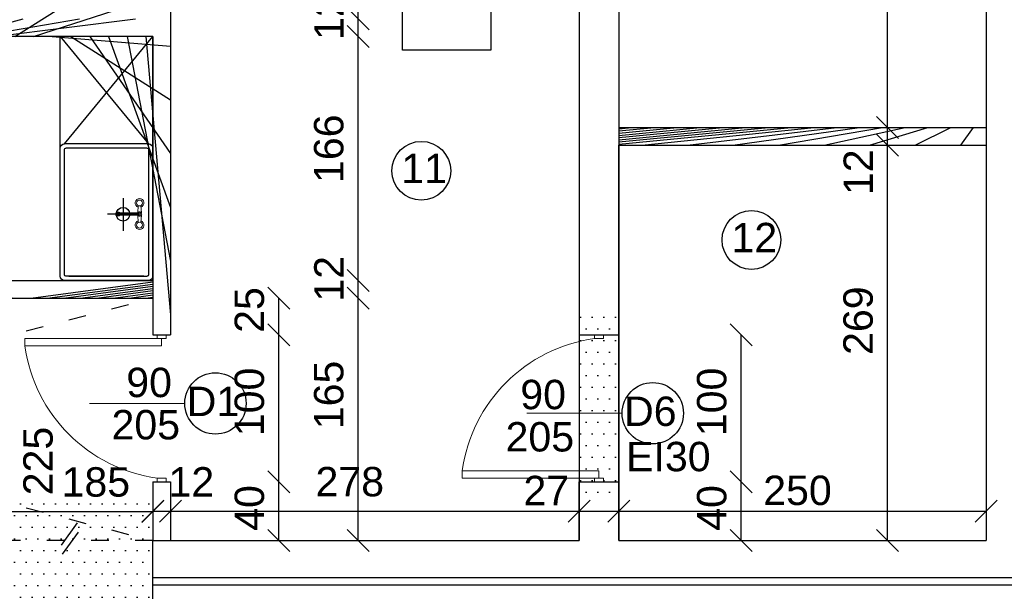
# Model space of a CAD drawing. Header units: millimetres. Extents: x 6197 to 108098, y 4257 to 29730.
# Tile 32 of 148: x 18577 to 19247, y 11111 to 11500. Entities that reach past the tile are written whole.
import ezdxf

# ---------------------------------------------------------------- set-up
doc = ezdxf.new("R2010")
doc.units = ezdxf.units.MM
doc.linetypes.add('ACAD_ISO03W100', pattern=[30, 12, -18])
doc.layers.add('R-TAB', color=1, linetype='Continuous')
doc.layers.add('wuposażenie 0.15', color=140, linetype='Continuous', lineweight=15)
doc.styles.get("Standard").update_dxf_attribs({"font": 'arial.ttf'})
doc.dimstyles.new('ISO-25', dxfattribs={"dimtxt": 2.5, "dimasz": 2.5, "dimexe": 1.25, "dimexo": 0.625, "dimtad": 1, "dimtxsty": 'Standard', "dimcen": 2.5, "dimadec": 0, "dimazin": 0, "dimtfac": 1, "dimtmove": 0, "dimatfit": 3, "dimfxl": 1, "dimarcsym": 0})
pattern_1 = [(0, (-1177844323.7111, -935728472.6591815), (3.96875, 7.9375), [0, -7.9375])]

# ---------------------------------------------------------------- blocks, each defined once
blk = doc.blocks.new('_Oblique')
at = {"color": 0, "linetype": 'ByBlock', "lineweight": -2}
blk.add_line((-0.5, -0.5), (0.5, 0.5), dxfattribs=at)
blk = doc.blocks.new('*D748')
at = {"color": 0, "lineweight": -2, "transparency": 16777216}
blk.add_line((18482.3306744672, 11165.42034002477), (18667.3306744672, 11165.42034002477), dxfattribs=at)
at = {"layer": 'Defpoints', "color": 0, "transparency": 16777216}
for p in [(18667.3306744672, 11165.42034002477), (18482.3306744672, 11077.62654193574), (18667.3306744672, 11077.6265337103)]:
    blk.add_point(p, dxfattribs=at)
at = {"color": 0, "lineweight": -2, "transparency": 16777216, "xscale": 15, "yscale": 15, "zscale": 15, "rotation": 180}
blk.add_blockref('_Oblique', (18482.3306744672, 11165.42034002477), dxfattribs=at)
at = {"color": 0, "lineweight": -2, "transparency": 16777216, "xscale": 15, "yscale": 15, "zscale": 15}
blk.add_blockref('_Oblique', (18667.3306744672, 11165.42034002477), dxfattribs=at)
at = {"color": 0, "transparency": 16777216, "insert": (18628.60188489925, 11185.41033872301), "char_height": 20, "attachment_point": 5}
blk.add_mtext('185', dxfattribs=at)
blk = doc.blocks.new('*D749')
at = {"color": 0, "lineweight": -2, "transparency": 16777216}
blk.add_line((18667.3306744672, 11165.62653788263), (18679.3306744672, 11165.62653788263), dxfattribs=at)
at = {"layer": 'Defpoints', "color": 0, "transparency": 16777216}
for p in [(18679.3306744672, 11165.62653788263), (18679.3306744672, 11145.6265337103), (18667.3306744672, 11077.8327397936)]:
    blk.add_point(p, dxfattribs=at)
at = {"color": 0, "lineweight": -2, "transparency": 16777216, "xscale": 15, "yscale": 15, "zscale": 15, "rotation": 180}
blk.add_blockref('_Oblique', (18667.3306744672, 11165.62653788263), dxfattribs=at)
at = {"color": 0, "lineweight": -2, "transparency": 16777216, "xscale": 15, "yscale": 15, "zscale": 15}
blk.add_blockref('_Oblique', (18679.3306744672, 11165.62653788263), dxfattribs=at)
at = {"color": 0, "transparency": 16777216, "insert": (18693.57013088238, 11185.61653658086), "char_height": 20, "attachment_point": 5}
blk.add_mtext('12', dxfattribs=at)
blk = doc.blocks.new('*D750')
at = {"color": 0, "lineweight": -2, "transparency": 16777216}
blk.add_line((18679.3306744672, 11165.62653788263), (18957.33067399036, 11165.62653788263), dxfattribs=at)
at = {"layer": 'Defpoints', "color": 0, "transparency": 16777216}
for p in [(18957.33067399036, 11165.62653788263), (18679.3306744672, 11145.62654217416), (18957.33067399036, 11145.62654193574)]:
    blk.add_point(p, dxfattribs=at)
at = {"color": 0, "lineweight": -2, "transparency": 16777216, "xscale": 15, "yscale": 15, "zscale": 15, "rotation": 180}
blk.add_blockref('_Oblique', (18679.3306744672, 11165.62653788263), dxfattribs=at)
at = {"color": 0, "lineweight": -2, "transparency": 16777216, "xscale": 15, "yscale": 15, "zscale": 15}
blk.add_blockref('_Oblique', (18957.33067399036, 11165.62653788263), dxfattribs=at)
at = {"color": 0, "transparency": 16777216, "insert": (18801.35075908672, 11185.61653658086), "char_height": 20, "attachment_point": 5}
blk.add_mtext('278', dxfattribs=at)
blk = doc.blocks.new('*D751')
at = {"color": 0, "lineweight": -2, "transparency": 16777216}
blk.add_line((18957.33067399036, 11165.62653776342), (18984.33067399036, 11165.62653776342), dxfattribs=at)
at = {"layer": 'Defpoints', "color": 0, "transparency": 16777216}
for p in [(18984.33067399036, 11165.62653776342), (18957.33067399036, 11145.62654205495), (18984.33067399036, 11145.62654193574)]:
    blk.add_point(p, dxfattribs=at)
at = {"color": 0, "lineweight": -2, "transparency": 16777216, "xscale": 15, "yscale": 15, "zscale": 15, "rotation": 180}
blk.add_blockref('_Oblique', (18957.33067399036, 11165.62653776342), dxfattribs=at)
at = {"color": 0, "lineweight": -2, "transparency": 16777216, "xscale": 15, "yscale": 15, "zscale": 15}
blk.add_blockref('_Oblique', (18984.33067399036, 11165.62653776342), dxfattribs=at)
at = {"color": 0, "transparency": 16777216, "insert": (18935.03888970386, 11179.71104963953), "char_height": 20, "attachment_point": 5}
blk.add_mtext('27', dxfattribs=at)
blk = doc.blocks.new('*D752')
at = {"color": 0, "lineweight": -2, "transparency": 16777216}
blk.add_line((18984.33067399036, 11165.62653776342), (19234.33067399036, 11165.62653776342), dxfattribs=at)
at = {"layer": 'Defpoints', "color": 0, "transparency": 16777216}
for p in [(19234.33067399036, 11165.62653776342), (18984.33067399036, 11145.62654205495), (19234.33067399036, 11145.62654193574)]:
    blk.add_point(p, dxfattribs=at)
at = {"color": 0, "lineweight": -2, "transparency": 16777216, "xscale": 15, "yscale": 15, "zscale": 15, "rotation": 180}
blk.add_blockref('_Oblique', (18984.33067399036, 11165.62653776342), dxfattribs=at)
at = {"color": 0, "lineweight": -2, "transparency": 16777216, "xscale": 15, "yscale": 15, "zscale": 15}
blk.add_blockref('_Oblique', (19234.33067399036, 11165.62653776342), dxfattribs=at)
at = {"color": 0, "transparency": 16777216, "insert": (19105.89293509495, 11179.71104963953), "char_height": 20, "attachment_point": 5}
blk.add_mtext('250', dxfattribs=at)
blk = doc.blocks.new('*D765')
at = {"color": 0, "lineweight": -2, "transparency": 16777216}
blk.add_line((18753.12396889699, 11285.62654181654), (18753.12396889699, 11310.62654181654), dxfattribs=at)
at = {"layer": 'Defpoints', "color": 0, "transparency": 16777216}
for p in [(18667.33067446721, 11310.62654181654), (18753.12396889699, 11310.62654181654), (18667.33067446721, 11285.62654181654)]:
    blk.add_point(p, dxfattribs=at)
at = {"color": 0, "lineweight": -2, "transparency": 16777216, "xscale": 15, "yscale": 15, "zscale": 15}
for p, rotation in [((18753.12396889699, 11310.62654181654), 90), ((18753.12396889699, 11285.62654181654), 270)]:
    blk.add_blockref('_Oblique', p, dxfattribs=dict(at, rotation=rotation))
at = {"color": 0, "transparency": 16777216, "insert": (18733.13395815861, 11302.50252398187), "char_height": 20, "attachment_point": 5, "rotation": 90}
blk.add_mtext('25', dxfattribs=at)
blk = doc.blocks.new('*D766')
at = {"color": 0, "lineweight": -2, "transparency": 16777216}
blk.add_line((18753.12397128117, 11185.62654193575), (18753.12397128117, 11285.62654181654), dxfattribs=at)
at = {"layer": 'Defpoints', "color": 0, "transparency": 16777216}
for p in [(18667.33067446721, 11285.62654181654), (18753.12397128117, 11285.62654181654), (18667.33067446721, 11185.62654193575)]:
    blk.add_point(p, dxfattribs=at)
at = {"color": 0, "lineweight": -2, "transparency": 16777216, "xscale": 15, "yscale": 15, "zscale": 15}
for p, rotation in [((18753.12397128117, 11285.62654181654), 90), ((18753.12397128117, 11185.62654193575), 270)]:
    blk.add_blockref('_Oblique', p, dxfattribs=dict(at, rotation=rotation))
at = {"color": 0, "transparency": 16777216, "insert": (18733.13395815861, 11239.99811443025), "char_height": 20, "attachment_point": 5, "rotation": 90}
blk.add_mtext('100', dxfattribs=at)
blk = doc.blocks.new('*D767')
at = {"color": 0, "lineweight": -2, "transparency": 16777216}
blk.add_line((18753.12397318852, 11145.62653371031), (18753.12397318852, 11185.62654431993), dxfattribs=at)
at = {"layer": 'Defpoints', "color": 0, "transparency": 16777216}
for p in [(18667.33067446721, 11185.62654431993), (18753.12397318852, 11185.62654431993), (18679.33067446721, 11145.62653371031)]:
    blk.add_point(p, dxfattribs=at)
at = {"color": 0, "lineweight": -2, "transparency": 16777216, "xscale": 15, "yscale": 15, "zscale": 15}
for p, rotation in [((18753.12397318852, 11185.62654431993), 90), ((18753.12397318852, 11145.62653371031), 270)]:
    blk.add_blockref('_Oblique', p, dxfattribs=dict(at, rotation=rotation))
at = {"color": 0, "transparency": 16777216, "insert": (18733.13395815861, 11167.85742708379), "char_height": 20, "attachment_point": 5, "rotation": 90}
blk.add_mtext('40', dxfattribs=at)
blk = doc.blocks.new('*D768')
at = {"color": 0, "lineweight": -2, "transparency": 16777216}
blk.add_line((19067.63322764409, 11185.62654193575), (19067.63322764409, 11285.62654181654), dxfattribs=at)
at = {"layer": 'Defpoints', "color": 0, "transparency": 16777216}
for p in [(18981.83992987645, 11285.62654181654), (19067.63322764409, 11285.62654181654), (18981.83992987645, 11185.62654193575)]:
    blk.add_point(p, dxfattribs=at)
at = {"color": 0, "lineweight": -2, "transparency": 16777216, "xscale": 15, "yscale": 15, "zscale": 15}
for p, rotation in [((19067.63322764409, 11285.62654181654), 90), ((19067.63322764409, 11185.62654193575), 270)]:
    blk.add_blockref('_Oblique', p, dxfattribs=dict(at, rotation=rotation))
at = {"color": 0, "transparency": 16777216, "insert": (19047.64321356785, 11239.99811443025), "char_height": 20, "attachment_point": 5, "rotation": 90}
blk.add_mtext('100', dxfattribs=at)
blk = doc.blocks.new('*D769')
at = {"color": 0, "lineweight": -2, "transparency": 16777216}
blk.add_line((19067.63322955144, 11145.62653371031), (19067.63322955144, 11185.62654431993), dxfattribs=at)
at = {"layer": 'Defpoints', "color": 0, "transparency": 16777216}
for p in [(18981.83992987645, 11185.62654431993), (19067.63322955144, 11185.62654431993), (18993.83992987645, 11145.62653371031)]:
    blk.add_point(p, dxfattribs=at)
at = {"color": 0, "lineweight": -2, "transparency": 16777216, "xscale": 15, "yscale": 15, "zscale": 15}
for p, rotation in [((19067.63322955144, 11185.62654431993), 90), ((19067.63322955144, 11145.62653371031), 270)]:
    blk.add_blockref('_Oblique', p, dxfattribs=dict(at, rotation=rotation))
at = {"color": 0, "transparency": 16777216, "insert": (19047.64321356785, 11167.85742708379), "char_height": 20, "attachment_point": 5, "rotation": 90}
blk.add_mtext('40', dxfattribs=at)
blk = doc.blocks.new('*D770')
at = {"color": 0, "lineweight": -2, "transparency": 16777216}
blk.add_line((19167.21356683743, 11145.62654193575), (19167.21356683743, 11414.62654193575), dxfattribs=at)
at = {"layer": 'Defpoints', "color": 0, "transparency": 16777216}
for p in [(18984.33067399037, 11414.62654193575), (19167.21356683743, 11414.62654193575), (19081.42026668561, 11145.62654193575)]:
    blk.add_point(p, dxfattribs=at)
at = {"color": 0, "lineweight": -2, "transparency": 16777216, "xscale": 15, "yscale": 15, "zscale": 15}
for p, rotation in [((19167.21356683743, 11414.62654193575), 90), ((19167.21356683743, 11145.62654193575), 270)]:
    blk.add_blockref('_Oblique', p, dxfattribs=dict(at, rotation=rotation))
at = {"color": 0, "transparency": 16777216, "insert": (19147.22355037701, 11295.26667126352), "char_height": 20, "attachment_point": 5, "rotation": 90}
blk.add_mtext('269', dxfattribs=at)
blk = doc.blocks.new('*D771')
at = {"color": 0, "lineweight": -2, "transparency": 16777216}
blk.add_line((19167.2135689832, 11414.62654205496), (19167.2135689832, 11426.62654193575), dxfattribs=at)
at = {"layer": 'Defpoints', "color": 0, "transparency": 16777216}
for p in [(18984.33067399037, 11426.62654193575), (19167.2135689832, 11426.62654193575), (19081.42026692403, 11414.62654205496)]:
    blk.add_point(p, dxfattribs=at)
at = {"color": 0, "lineweight": -2, "transparency": 16777216, "xscale": 15, "yscale": 15, "zscale": 15}
for p, rotation in [((19167.2135689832, 11426.62654193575), 90), ((19167.2135689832, 11414.62654205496), 270)]:
    blk.add_blockref('_Oblique', p, dxfattribs=dict(at, rotation=rotation))
at = {"color": 0, "transparency": 16777216, "insert": (19147.22355061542, 11396.23611696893), "char_height": 20, "attachment_point": 5, "rotation": 90}
blk.add_mtext('12', dxfattribs=at)
blk = doc.blocks.new('*D772')
at = {"color": 0, "lineweight": -2, "transparency": 16777216}
blk.add_line((19167.21357327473, 11426.62654205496), (19167.21357327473, 11695.62654193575), dxfattribs=at)
at = {"layer": 'Defpoints', "color": 0, "transparency": 16777216}
for p in [(18984.33067756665, 11695.62654193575), (19167.21357327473, 11695.62654193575), (19081.42026930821, 11426.62654205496)]:
    blk.add_point(p, dxfattribs=at)
at = {"color": 0, "lineweight": -2, "transparency": 16777216, "xscale": 15, "yscale": 15, "zscale": 15}
for p, rotation in [((19167.21357327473, 11695.62654193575), 90), ((19167.21357327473, 11426.62654205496), 270)]:
    blk.add_blockref('_Oblique', p, dxfattribs=dict(at, rotation=rotation))
at = {"color": 0, "transparency": 16777216, "insert": (19147.22355299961, 11576.22631558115), "char_height": 20, "attachment_point": 5, "rotation": 90}
blk.add_mtext('269', dxfattribs=at)
blk = doc.blocks.new('*D775')
at = {"color": 0, "lineweight": -2, "transparency": 16777216}
blk.add_line((18807.11566930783, 11145.62653371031), (18807.11566930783, 11310.62654181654), dxfattribs=at)
at = {"layer": 'Defpoints', "color": 0, "transparency": 16777216}
for p in [(18667.33067446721, 11310.62654181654), (18807.11566930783, 11310.62654181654), (18679.33067446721, 11145.62653371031)]:
    blk.add_point(p, dxfattribs=at)
at = {"color": 0, "lineweight": -2, "transparency": 16777216, "xscale": 15, "yscale": 15, "zscale": 15}
for p, rotation in [((18807.11566930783, 11310.62654181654), 90), ((18807.11566930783, 11145.62653371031), 270)]:
    blk.add_blockref('_Oblique', p, dxfattribs=dict(at, rotation=rotation))
at = {"color": 0, "transparency": 16777216, "insert": (18787.12565618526, 11244.72325726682), "char_height": 20, "attachment_point": 5, "rotation": 90}
blk.add_mtext('165', dxfattribs=at)
blk = doc.blocks.new('*D659')
at = {"color": 0, "lineweight": -2, "transparency": 16777216}
blk.add_line((18807.11567169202, 11310.62654169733), (18807.11567169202, 11322.62654181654), dxfattribs=at)
at = {"layer": 'Defpoints', "color": 0, "transparency": 16777216}
for p in [(18667.33067446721, 11322.62654181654), (18807.11567169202, 11322.62654181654), (18667.33067446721, 11310.62654169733)]:
    blk.add_point(p, dxfattribs=at)
at = {"color": 0, "lineweight": -2, "transparency": 16777216, "xscale": 15, "yscale": 15, "zscale": 15}
for p, rotation in [((18807.11567169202, 11322.62654181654), 90), ((18807.11567169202, 11310.62654169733), 270)]:
    blk.add_blockref('_Oblique', p, dxfattribs=dict(at, rotation=rotation))
at = {"color": 0, "transparency": 16777216, "insert": (18787.12565618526, 11323.73454686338), "char_height": 20, "attachment_point": 5, "rotation": 90}
blk.add_mtext('12', dxfattribs=at)
blk = doc.blocks.new('*D660')
at = {"color": 0, "lineweight": -2, "transparency": 16777216}
blk.add_line((18807.11567598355, 11322.62654169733), (18807.11567598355, 11488.62654193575), dxfattribs=at)
at = {"layer": 'Defpoints', "color": 0, "transparency": 16777216}
for p in [(18667.33067685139, 11488.62654193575), (18807.11567598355, 11488.62654193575), (18667.33067685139, 11322.62654169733)]:
    blk.add_point(p, dxfattribs=at)
at = {"color": 0, "lineweight": -2, "transparency": 16777216, "xscale": 15, "yscale": 15, "zscale": 15}
for p, rotation in [((18807.11567598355, 11488.62654193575), 90), ((18807.11567598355, 11322.62654169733), 270)]:
    blk.add_blockref('_Oblique', p, dxfattribs=dict(at, rotation=rotation))
at = {"color": 0, "transparency": 16777216, "insert": (18787.12565856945, 11412.21159120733), "char_height": 20, "attachment_point": 5, "rotation": 90}
blk.add_mtext('166', dxfattribs=at)
blk = doc.blocks.new('*D661')
at = {"color": 0, "lineweight": -2, "transparency": 16777216}
blk.add_line((18807.11567693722, 11488.62654420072), (18807.11567693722, 11500.62654431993), dxfattribs=at)
at = {"layer": 'Defpoints', "color": 0, "transparency": 16777216}
for p in [(18667.33067875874, 11500.62654431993), (18807.11567693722, 11500.62654431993), (18667.33067875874, 11488.62654420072)]:
    blk.add_point(p, dxfattribs=at)
at = {"color": 0, "lineweight": -2, "transparency": 16777216, "xscale": 15, "yscale": 15, "zscale": 15}
for p, rotation in [((18807.11567693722, 11500.62654431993), 90), ((18807.11567693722, 11488.62654420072), 270)]:
    blk.add_blockref('_Oblique', p, dxfattribs=dict(at, rotation=rotation))
at = {"color": 0, "transparency": 16777216, "insert": (18787.1256604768, 11501.73454936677), "char_height": 20, "attachment_point": 5, "rotation": 90}
blk.add_mtext('12', dxfattribs=at)
blk = doc.blocks.new('*D662')
at = {"color": 0, "lineweight": -2, "transparency": 16777216}
blk.add_line((18807.1156817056, 11500.62654420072), (18807.1156817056, 11695.62654205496), dxfattribs=at)
at = {"layer": 'Defpoints', "color": 0, "transparency": 16777216}
for p in [(18667.33067446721, 11695.62654205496), (18807.1156817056, 11695.62654205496), (18667.33068114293, 11500.62654420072)]:
    blk.add_point(p, dxfattribs=at)
at = {"color": 0, "lineweight": -2, "transparency": 16777216, "xscale": 15, "yscale": 15, "zscale": 15}
for p, rotation in [((18807.1156817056, 11695.62654205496), 90), ((18807.1156817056, 11500.62654420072), 270)]:
    blk.add_blockref('_Oblique', p, dxfattribs=dict(at, rotation=rotation))
at = {"color": 0, "transparency": 16777216, "insert": (18787.12566286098, 11590.21159371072), "char_height": 20, "attachment_point": 5, "rotation": 90}
blk.add_mtext('195', dxfattribs=at)

msp = doc.modelspace()

# ---------------------------------------------------------------- hatches: boundary and pattern name
h = msp.add_hatch()
h.set_pattern_fill('ANSI31', color=256, scale=5)
h.set_pattern_definition([(45, (-1177844315.7111, -935728472.6591815), (-11.22532015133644, 11.22532015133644), [])])
h.paths.add_polyline_path([(18687.3306744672, 11695.62654205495), (18675.3306744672, 11695.62654205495), (18675.3306744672, 11680.6265337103), (18678.3306744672, 11680.6265337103), (18678.3306744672, 11680.62653382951), (18684.3306744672, 11680.62653382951), (18687.3306744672, 11680.62653382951)])
h.paths.add_polyline_path([(18679.3306744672, 11580.62653382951), (18667.3306744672, 11580.6265337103), (18667.3306744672, 11500.62654181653), (18359.33067399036, 11500.62654181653), (18359.33067399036, 11597.14328094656), (18359.33067399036, 11695.62654193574), (18332.33067399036, 11695.62654193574), (18332.33067399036, 11593.62654193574), (18332.33067399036, 11322.62654181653), (18359.33067399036, 11322.62654193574), (18359.33067399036, 11488.62654181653), (18667.3306744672, 11488.62654181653), (18667.3306744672, 11322.62654181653), (18667.3306744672, 11285.62654193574), (18679.3306744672, 11285.62654181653)])
h.paths.add_polyline_path([(18667.3306744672, 11322.62654181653), (18487.33067399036, 11322.62654181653), (18487.33067399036, 11310.62654181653), (18667.3306744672, 11310.62654181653)], flags=17)
h.paths.add_polyline_path([(18379.33067399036, 11322.62654181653), (18312.33067399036, 11322.62654205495), (18312.33067399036, 11310.62654193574), (18379.33067399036, 11310.62654181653)])
h.paths.add_polyline_path([(18212.33067399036, 11322.62654181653), (18037.33067399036, 11322.62654193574), (18037.33067399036, 11310.62654193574), (18212.33067399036, 11310.62654169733)])
h.paths.add_polyline_path([(18037.33067399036, 11695.62654193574), (18025.33067399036, 11695.62654193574), (18025.33067399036, 11285.62654193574), (18037.33067399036, 11285.62654205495)])
h.paths.add_polyline_path([(18025.33067399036, 11185.62654193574), (18025.33067399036, 11145.62654193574), (18037.33067399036, 11145.62654193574), (18037.33067422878, 11185.62654205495)])
h = msp.add_hatch()
h.set_pattern_fill('ANSI31', color=256, scale=5)
h.set_pattern_definition([(45, (-1177844323.7111, -935728472.6591815), (-11.22532015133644, 11.22532015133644), [])])
h.paths.add_polyline_path([(19234.33067399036, 11426.62654217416), (18984.33067399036, 11426.62654193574), (18984.33067399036, 11414.62654193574), (19234.33067422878, 11414.62654217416)])
h = msp.add_hatch()
h.set_pattern_fill('DOTS', color=256, scale=5)
h.set_pattern_definition(pattern_1)
h.paths.add_polyline_path([(18984.33067399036, 11285.62654193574), (18973.83067399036, 11285.62654193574), (18973.83067399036, 11283.12654193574), (18970.83067399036, 11283.12654193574), (18967.83069044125, 11283.12654193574, 0.02532508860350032), (18957.33067399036, 11281.1153064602), (18957.33067399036, 11232.28277071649), (18984.33067399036, 11232.28277071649)])
h.paths.add_polyline_path([(18984.33067399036, 11232.28277071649), (18957.33067399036, 11232.28277071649), (18957.33067399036, 11193.12654193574), (18970.83067399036, 11193.12654193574), (18970.83067399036, 11188.12654193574), (18973.83067399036, 11188.12654193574), (18973.83067399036, 11185.62654193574), (18984.33067399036, 11185.62654193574)])
h = msp.add_hatch()
h.set_pattern_fill('DOTS', color=256, scale=5)
h.set_pattern_definition(pattern_1)
h.paths.add_polyline_path([(18667.3306744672, 11077.62654193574), (18667.3306744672, 11077.62654205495), (18667.3306744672, 11145.62654193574), (18482.3306744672, 11145.62654193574), (18482.3306744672, 11077.62654193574)])

# ---------------------------------------------------------------- linework, layer by layer
at = {"lineweight": 30}
for p, q in [((18957.33067399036, 11695.62654193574), (18957.33067399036, 11145.62654193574)), ((18984.33067399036, 11695.62654193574), (18984.33067399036, 11145.62654193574)), ((19234.33067399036, 11695.62654193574), (19234.33067422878, 11145.62654181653)), ((18679.3306744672, 11580.62653394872), (18679.3306744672, 11285.62654181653)), ((18667.3306744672, 11488.62654181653), (18359.33067399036, 11488.62654181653)), ((18667.3306744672, 11488.62654181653), (18667.3306744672, 11285.62654193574)), ((18984.33067399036, 11426.62654193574), (19234.33067422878, 11426.62654217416)), ((18984.33067399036, 11414.62654193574), (19234.33067422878, 11414.62654217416)), ((18479.33067399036, 11322.62654181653), (18667.3306744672, 11322.62654181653)), ((18479.33067399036, 11310.62654181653), (18667.3306744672, 11310.62654181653)), ((18667.3306744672, 11285.62654181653), (18679.3306744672, 11285.62654181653)), ((18957.33067399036, 11285.62654193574), (18984.33067399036, 11285.62654193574)), ((18667.3306744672, 11185.62654193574), (18667.3306744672, 11145.6265337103)), ((18667.3306744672, 11185.62654181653), (18679.3306744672, 11185.62654181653)), ((18679.3306744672, 11185.62654181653), (18679.3306744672, 11145.6265337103)), ((18957.33067399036, 11185.62654193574), (18984.33067399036, 11185.62654193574)), ((18667.3306744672, 11145.62654205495), (18957.33067399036, 11145.62654193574)), ((18667.3306744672, 11077.6265337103), (18667.3306744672, 11145.6265337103)), ((18984.33067399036, 11145.62654193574), (19234.33067399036, 11145.62654193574)), ((18667.3306744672, 11120.62654181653), (19274.33067399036, 11120.62654193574)), ((18667.3306744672, 11115.62654181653), (19274.33067399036, 11115.62654193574))]:
    msp.add_line(p, q, dxfattribs=at)
for p, q in [((18837.20340901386, 11479.29259451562), (18837.20340901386, 11589.29259451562)), ((18897.20340901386, 11589.29259451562), (18897.20340901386, 11479.29259451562)), ((18604.3306744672, 11412.62654181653), (18604.3306744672, 11488.62654193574)), ((18604.3306744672, 11488.62654193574), (18664.3306744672, 11415.62654181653)), ((18607.3306744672, 11415.62654181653), (18667.3306744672, 11488.62654181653)), ((18667.3306744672, 11322.62654181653), (18667.3306744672, 11488.62654181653)), ((18897.20340901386, 11479.29259451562), (18837.20340901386, 11479.29259451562)), ((18667.3306744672, 11395.91562577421), (18667.3306744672, 11440.16562577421)), ((18667.3306744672, 11395.91562577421), (18667.3306744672, 11440.16562577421)), ((18664.3306744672, 11415.62654181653), (18607.3306744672, 11415.62654181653)), ((18984.33067399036, 11145.62654193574), (18984.33067399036, 11414.62654193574)), ((18604.3306744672, 11325.62654181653), (18604.3306744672, 11412.62654181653)), ((18604.3306744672, 11367.62654181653), (18604.3306744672, 11409.62654181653)), ((18607.3306744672, 11367.62654181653), (18607.3306744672, 11411.87654181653)), ((18663.5806744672, 11412.62654181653), (18608.0806744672, 11412.62654181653)), ((18664.3306744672, 11411.87654181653), (18664.3306744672, 11326.37654181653)), ((18667.3306744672, 11354.66562577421), (18667.3306744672, 11395.91562577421)), ((18604.3306744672, 11325.62654181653), (18604.3306744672, 11367.62654181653)), ((18607.3306744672, 11326.37654181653), (18607.3306744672, 11367.62654181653)), ((18664.3306744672, 11322.62654181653), (18607.3306744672, 11322.62654181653)), ((18661.3306744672, 11325.62654181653), (18608.0806744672, 11325.62654181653)), ((18610.3306744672, 11325.62654181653), (18663.5806744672, 11325.62654181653)), ((18667.3306744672, 11310.62654181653), (18667.3306744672, 11285.62654181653)), ((18670.3306744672, 11285.62654181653), (18676.3306744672, 11285.62654181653)), ((18957.33067399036, 11145.62654193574), (18957.33067399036, 11185.62654193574)), ((18967.83067399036, 11185.62654193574), (18973.83067399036, 11185.62654193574))]:
    msp.add_line(p, q)
at = {"linetype": 'ACAD_ISO03W100'}
for p, q in [((18029.33067375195, 11145.62653955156), (18667.3306744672, 11310.62654181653)), ((18029.33067399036, 11310.62654074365), (18667.3306744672, 11145.6265337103)), ((18667.3306744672, 11145.62654193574), (18482.3306744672, 11145.62654193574))]:
    msp.add_line(p, q, dxfattribs=at)
at = {"lineweight": 20}
for p, q in [((18670.3306744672, 11283.12654181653), (18580.3306744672, 11283.12654181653)), ((18580.3306744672, 11283.12654181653), (18580.3306744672, 11278.12654181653)), ((18670.3306744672, 11283.12654181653), (18670.3306744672, 11285.62654181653)), ((18673.3306744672, 11283.12654181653), (18670.3306744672, 11283.12654181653)), ((18673.3306744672, 11283.12654181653), (18673.3306744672, 11278.12654181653)), ((18673.3306744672, 11283.12654181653), (18676.3306744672, 11283.12654181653)), ((18676.3306744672, 11283.12654181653), (18676.3306744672, 11285.62654181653)), ((18967.83067399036, 11283.12654193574), (18967.83067399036, 11285.62654193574)), ((18970.83067399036, 11283.12654193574), (18967.83067399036, 11283.12654193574)), ((18970.83067399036, 11283.12654193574), (18973.83067399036, 11283.12654193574)), ((18973.83067399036, 11283.12654193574), (18973.83067399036, 11285.62654193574)), ((18580.3306744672, 11278.12654181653), (18673.3306744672, 11278.12654181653)), ((18689.09849101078, 11238.97031303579), (18624.18698292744, 11238.97031303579)), ((18986.59849053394, 11232.28277071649), (18921.6869824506, 11232.28277071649)), ((18877.83067399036, 11188.12654193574), (18877.83067399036, 11193.12654193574)), ((18877.83067399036, 11193.12654193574), (18970.83067399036, 11193.12654193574)), ((18970.83067399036, 11188.12654193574), (18970.83067399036, 11193.12654193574)), ((18673.3306744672, 11188.12654181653), (18670.3306744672, 11188.12654181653)), ((18670.3306744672, 11188.12654181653), (18670.3306744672, 11185.62654181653)), ((18673.3306744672, 11188.12654181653), (18676.3306744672, 11188.12654181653)), ((18676.3306744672, 11188.12654181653), (18676.3306744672, 11185.62654181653)), ((18967.83067399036, 11188.12654193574), (18877.83067399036, 11188.12654193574)), ((18970.83067399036, 11188.12654193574), (18967.83067399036, 11188.12654193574)), ((18967.83067399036, 11188.12654193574), (18967.83067399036, 11185.62654193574)), ((18970.83067399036, 11188.12654193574), (18973.83067399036, 11188.12654193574)), ((18973.83067399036, 11188.12654193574), (18973.83067399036, 11185.62654193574))]:
    msp.add_line(p, q, dxfattribs=at)
at = {"color": 1}
for p, q in [((18605.30673295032, 11142.593090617), (18616.17427712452, 11157.74142833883)), ((18605.84355145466, 11136.33433278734), (18616.71109562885, 11151.48267050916))]:
    msp.add_line(p, q, dxfattribs=at)
for centre, radius in [((18849.97377496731, 11397.22580655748), 20), ((19074.57523566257, 11350.17128928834), 20), ((18709.95698457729, 11238.97031303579), 20.85849344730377), ((19007.45698410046, 11232.28277071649), 20.85849344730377)]:
    msp.add_circle(centre, radius)
at = {"color": 0}
msp.add_circle((18647.0806744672, 11367.62654181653), 4.65, dxfattribs=at)
at = {"extrusion": (0, 0, -1)}
for centre, radius, start, end in [((-18607.3306744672, 11412.62654181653), 3, 0, 90), ((-18664.3306744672, 11412.62654181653), 3, 90, 180), ((-18608.0806744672, 11411.87654181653), 0.75, 0, 90), ((-18663.5806744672, 11411.87654181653), 0.75, 90, 180), ((-18608.0806744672, 11326.37654181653), 0.75, 270, 0), ((-18663.5806744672, 11326.37654181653), 0.75, 180, 270), ((-18607.3306744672, 11325.62654181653), 3, 270, 0), ((-18664.3306744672, 11325.62654181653), 3, 180, 270)]:
    msp.add_arc(centre, radius, start, end, dxfattribs=at)
at = {"lineweight": 20}
for centre, radius, start, end in [((18982.42212849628, 11178.53508564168), 105.6043692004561, 97.94200749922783, 172.0579925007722), ((18684.92212420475, 11292.71799656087), 105.6043641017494, 187.9420074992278, 262.0580060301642)]:
    msp.add_arc(centre, radius, start, end, dxfattribs=at)
at = {"layer": 'Defpoints', "color": 0}
for p, q in [((18647.0806744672, 11378.5333418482), (18647.0806744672, 11356.44989176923)), ((18658.31012469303, 11367.62654181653), (18636.47477465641, 11367.62654181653))]:
    msp.add_line(p, q, dxfattribs=at)
at = {"layer": 'wuposażenie 0.15', "color": 0}
for p, q in [((18657.09438425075, 11368.64610644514), (18657.45819979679, 11373.49698086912)), ((18659.56696492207, 11368.64610644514), (18659.20314937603, 11373.49698086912)), ((18644.13054567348, 11366.5466441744), (18643.25054579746, 11366.5466441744)), ((18657.45819979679, 11362.09630747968), (18657.09438425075, 11366.94718190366)), ((18659.20314937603, 11362.09630747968), (18659.56696492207, 11366.94718190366))]:
    msp.add_line(p, q, dxfattribs=at)
for points in [[(18644.13054567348, 11369.0466441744), (18643.25054579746, 11369.0466441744, 0.1045459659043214), (18642.8066697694, 11368.95280762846, 0.1007964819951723), (18642.42332201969, 11368.68052765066, 0.09591071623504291), (18642.17085987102, 11368.27879210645, 0.09272044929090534), (18642.0806744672, 11367.7966441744, 0.09272044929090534), (18642.17085987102, 11367.31449624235, 0.09591071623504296), (18642.42332201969, 11366.91276069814, 0.1007964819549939), (18642.8066697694, 11366.64048072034)], [(18642.96067458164, 11367.7966441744, 0.09272044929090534), (18643.05085974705, 11367.31449624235, 0.09591071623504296), (18643.30332189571, 11366.91276069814, 0.1007964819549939), (18643.68666964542, 11366.64048072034)], [(18643.68666964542, 11368.95280762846, 0.1007964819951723), (18643.30332189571, 11368.68052765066, 0.09591071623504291), (18643.05085974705, 11368.27879210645)], [(18644.98833828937, 11368.64664407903, 0.009141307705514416), (18644.95776945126, 11368.68052765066, 0.1007964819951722), (18644.57442170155, 11368.95280762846, 0.1045459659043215), (18644.13054567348, 11369.0466441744, 0.1045459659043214), (18643.68666964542, 11368.95280762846)], [(18643.68666964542, 11366.64048072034, 0.1045459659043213), (18644.13054567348, 11366.5466441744, 0.1045459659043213), (18644.57442170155, 11366.64048072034, 0.1007964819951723), (18644.95776945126, 11366.91276069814)], [(18643.84855681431, 11367.00625725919, 0.1045459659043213), (18644.13054567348, 11366.94664426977), (18658.3306744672, 11366.94664426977, 0.9999999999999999), (18658.3306744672, 11368.64664407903), (18644.13054567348, 11368.64664407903, 0.1045459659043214), (18643.84855681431, 11368.58703108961)]]:
    msp.add_lwpolyline(points, format="xyb", dxfattribs=at)
for centre in [(18658.3306744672, 11375.2966441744), (18658.3306744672, 11360.2966441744)]:
    msp.add_circle(centre, 1.999999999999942, dxfattribs=at)
for centre, radius, start, end in [((18658.3306744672, 11375.2966441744), 2.999999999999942, 288.4795441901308, 251.5204558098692), ((18643.25054579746, 11367.6433982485), 1.096754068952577, 246.1265482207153, 270), ((18644.29459529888, 11367.7966441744), 1.333920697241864, 158.8106292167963, 180), ((18644.29459529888, 11367.7966441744), 0.9339206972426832, 158.8106292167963, 180), ((18644.29459529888, 11367.7966441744), 0.933920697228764, 180, 201.1893707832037), ((18644.21461850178, 11367.82764812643), 0.8481445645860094, 136.8965340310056, 158.8106292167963), ((18644.21461850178, 11367.76564022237), 0.8481445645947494, 201.1893707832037, 223.1034659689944), ((18644.16345578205, 11367.87553092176), 0.7780705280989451, 113.8734517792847, 136.8965340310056), ((18644.16345578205, 11367.71775742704), 0.7780705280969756, 223.1034659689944, 246.1265482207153), ((18644.04647284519, 11367.76564022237), 1.248144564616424, 316.8965340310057, 318.9915136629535), ((18658.3306744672, 11367.7966441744), 1.499999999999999, 214.5181031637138, 145.4818968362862), ((18658.3306744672, 11360.2966441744), 2.999999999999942, 108.4795441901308, 71.52045580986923)]:
    msp.add_arc(centre, radius, start, end, dxfattribs=at)

# ---------------------------------------------------------------- texts
for s, width, insert, char_height, attachment_point in [('\\pi133.02116;POMIESZCZENIE\\P\\pi171.94886; SOCJALNE', 513.039595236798, (15661.35022932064, 11539.05351885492), 22, 1), ('\\pi37.22769;Wyłaz ze schodami \\P\\pi39.8;składanymi o wym. \\P\\pi84.42551;75x130 cm \\P\\pi20.68881;o odporności ogniowej \\P\\pi107.67448;REI 60', 289.0433739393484, (17724.32874780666, 11495.77109678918), 18, 1), ('11', 68.36028754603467, (18836.39329439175, 11408.84969981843), 20, 1), ('12', 68.36028754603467, (19060.99475508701, 11361.7951825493), 20, 1), ('D1', 68.36028754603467, (18726.12876683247, 11250.3223081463), 20, 3), ('D6', 68.36028754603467, (19023.62876635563, 11243.634765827), 20, 3), ('\\pi50.80241;POMIESZCZENIE \\P\\pi109.92588;BIUROWE', 382.2835464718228, (15734.66214996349, 11224.23978372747), 25, 1)]:
    msp.add_mtext_dynamic_manual_height_columns(s, width=width, gutter_width=12.5, heights=[0], dxfattribs=dict(insert=insert, char_height=char_height, attachment_point=attachment_point))
at = {"lineweight": 20, "char_height": 20, "attachment_point": 9}
for s, insert in [('90', (18680.36987858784, 11242.96708282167)), ('90', (18948.41117077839, 11234.74492367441)), ('205', (18685.87929302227, 11214.20869740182)), ('205', (18953.92058521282, 11205.98653825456))]:
    msp.add_mtext_dynamic_manual_height_columns(s, width=37.211574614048, gutter_width=12.5, heights=[0], dxfattribs=dict(at, insert=insert))
at = {"lineweight": 20, "insert": (18579.24155670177, 11176.4784221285), "char_height": 20, "attachment_point": 1, "rotation": 89.99999999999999}
msp.add_mtext_dynamic_manual_height_columns('225', width=37.211574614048, gutter_width=12.5, heights=[0], dxfattribs=at)
at = {"color": 1, "insert": (18989.32080679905, 11212.82339473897), "char_height": 20, "attachment_point": 1}
msp.add_mtext_dynamic_manual_height_columns('EI30', width=37.211574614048, gutter_width=12.5, heights=[0], dxfattribs=at)
at = {"layer": 'R-TAB', "color": 0, "ltscale": 24, "insert": (8054.142809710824, 11524.5361082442), "char_height": 30, "width": 2065.84350681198, "attachment_point": 1}
msp.add_mtext('\\pi772.57046;ELEWACJA POŁUDNIOWA', dxfattribs=at)

# ---------------------------------------------------------------- dimensions: what is measured, and where the dimension line sits
for base, p1, p2, picture, middle in [((18807.1156817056, 11695.62654205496), (18667.33068114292, 11500.62654420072), (18667.3306744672, 11695.62654205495), '*D662', (18787.12566286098, 11590.21159371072)), ((19167.21357327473, 11695.62654193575), (19081.4202693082, 11426.62654205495), (18984.33067756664, 11695.62654193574), '*D772', (19147.22355299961, 11576.22631558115)), ((18807.11567693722, 11500.62654431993), (18667.33067875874, 11488.62654420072), (18667.33067875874, 11500.62654431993), '*D661', (18787.1256604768, 11501.73454936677)), ((18807.11567598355, 11488.62654193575), (18667.33067685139, 11322.62654169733), (18667.33067685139, 11488.62654193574), '*D660', (18787.12565856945, 11412.21159120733)), ((19167.2135689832, 11426.62654193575), (19081.42026692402, 11414.62654205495), (18984.33067399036, 11426.62654193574), '*D771', (19147.22355061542, 11396.23611696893)), ((19167.21356683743, 11414.62654193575), (19081.4202666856, 11145.62654193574), (18984.33067399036, 11414.62654193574), '*D770', (19147.22355037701, 11295.26667126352)), ((18807.11567169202, 11322.62654181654), (18667.3306744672, 11310.62654169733), (18667.3306744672, 11322.62654181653), '*D659', (18787.12565618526, 11323.73454686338)), ((18753.12396889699, 11310.62654181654), (18667.3306744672, 11285.62654181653), (18667.3306744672, 11310.62654181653), '*D765', (18733.13395815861, 11302.50252398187)), ((18807.11566930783, 11310.62654181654), (18679.3306744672, 11145.6265337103), (18667.3306744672, 11310.62654181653), '*D775', (18787.12565618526, 11244.72325726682)), ((18753.12397128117, 11285.62654181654), (18667.3306744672, 11185.62654193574), (18667.3306744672, 11285.62654181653), '*D766', (18733.13395815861, 11239.99811443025)), ((19067.63322764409, 11285.62654181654), (18981.83992987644, 11185.62654193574), (18981.83992987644, 11285.62654181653), '*D768', (19047.64321356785, 11239.99811443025)), ((18753.12397318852, 11185.62654431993), (18679.3306744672, 11145.6265337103), (18667.3306744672, 11185.62654431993), '*D767', (18733.13395815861, 11167.85742708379)), ((19067.63322955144, 11185.62654431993), (18993.83992987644, 11145.6265337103), (18981.83992987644, 11185.62654431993), '*D769', (19047.64321356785, 11167.85742708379))]:
    dim = msp.add_linear_dim(base=base, p1=p1, p2=p2, angle=90, dimstyle='ISO-25', override={"dimtxt": 20, "dimasz": 15, "dimblk1": 'Oblique', "dimblk2": 'Oblique', "dimsah": 1, "dimse1": 1, "dimse2": 1, "dimtmove": 2})
    dim.commit()
    dim.dimension.update_dxf_attribs({"geometry": picture, "text_midpoint": middle, "dimtype": 160})
for base, p1, p2, picture, middle in [((18679.3306744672, 11165.62653788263), (18667.3306744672, 11077.8327397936), (18679.3306744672, 11145.6265337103), '*D749', (18693.57013088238, 11185.61653658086)), ((18957.33067399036, 11165.62653788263), (18679.3306744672, 11145.62654217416), (18957.33067399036, 11145.62654193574), '*D750', (18801.35075908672, 11185.61653658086)), ((18667.3306744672, 11165.42034002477), (18482.3306744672, 11077.62654193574), (18667.3306744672, 11077.6265337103), '*D748', (18628.60188489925, 11185.41033872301)), ((18984.33067399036, 11165.62653776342), (18957.33067399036, 11145.62654205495), (18984.33067399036, 11145.62654193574), '*D751', (18935.03888970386, 11179.71104963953)), ((19234.33067399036, 11165.62653776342), (18984.33067399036, 11145.62654205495), (19234.33067399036, 11145.62654193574), '*D752', (19105.89293509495, 11179.71104963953))]:
    dim = msp.add_linear_dim(base=base, p1=p1, p2=p2, dimstyle='ISO-25', override={"dimtxt": 20, "dimasz": 15, "dimblk1": 'Oblique', "dimblk2": 'Oblique', "dimsah": 1, "dimse1": 1, "dimse2": 1, "dimtmove": 2})
    dim.commit()
    dim.dimension.update_dxf_attribs({"geometry": picture, "text_midpoint": middle, "dimtype": 160})

doc.saveas('drawing.dxf')
